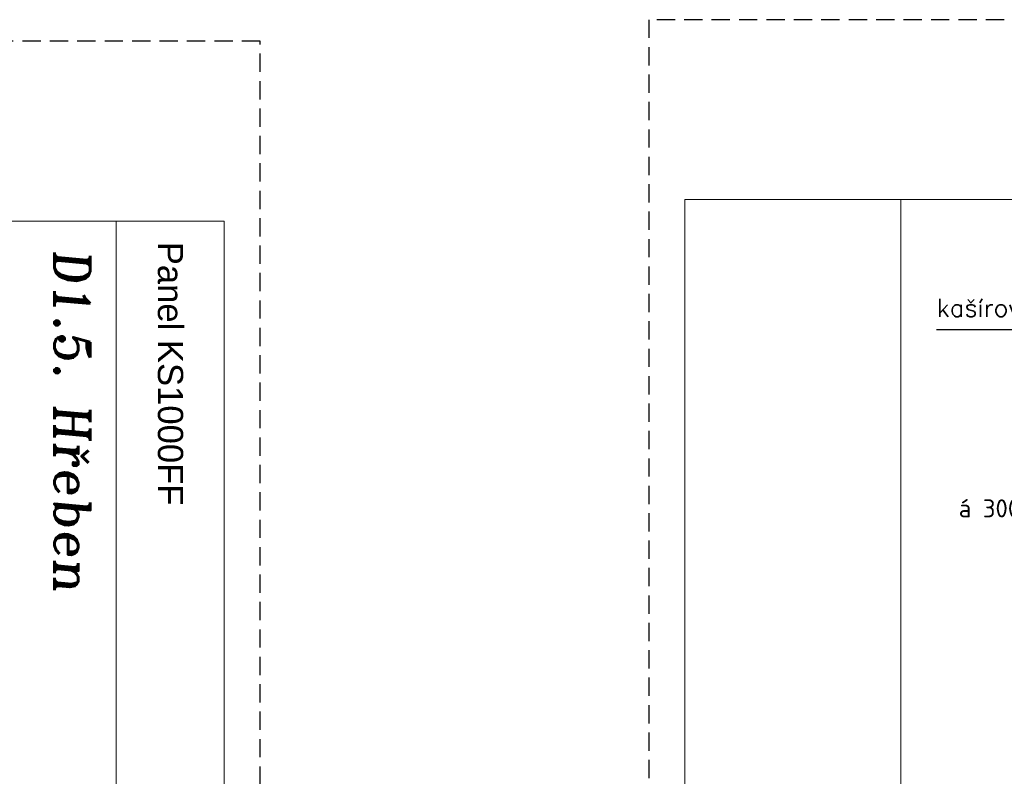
# Model space of a CAD drawing. Header units: millimetres. Extents: x -385852 to 238709, y -99680 to 201840.
# Tile 75 of 176: x 7133 to 7817, y -52331 to -51805. Entities that reach past the tile are written whole.
import ezdxf

# ---------------------------------------------------------------- set-up
doc = ezdxf.new("R2010")
doc.units = ezdxf.units.MM
doc.linetypes.add('DASHED', pattern=[19.05, 12.7, -6.35])
doc.layers.get('0').update_dxf_attribs({"color": 4})
for name, color, linetype, lineweight in [('KING_DET_dimension', 3, 'Continuous', 25), ('KING_DET_drawing frame', 7, 'Continuous', 20), ('KING_DET_text-note', 7, 'Continuous', 25), ('KING_DET_text-title', 140, 'Continuous', 50)]:
    doc.layers.add(name, color=color, linetype=linetype, lineweight=lineweight)
doc.layers.add('KING_DET_print frame', color=1, linetype='DASHED', lineweight=30, plot=False)
doc.styles.add('Nadpisy', font='romant.shx', dxfattribs={"oblique": 5, "height": 7.5})
doc.styles.get("Standard").update_dxf_attribs({"font": 'isocpeur.ttf', "height": 20})
doc.styles.add('Technický', font='technic_.ttf', dxfattribs={"width": 1.2, "height": 3.5})
doc.dimstyles.new('detaily_10', dxfattribs={"dimtxt": 20, "dimasz": 10, "dimexe": 10, "dimexo": 10, "dimgap": 5, "dimtad": 1, "dimdec": 0, "dimtxsty": 'Standard', "dimblk": 'ARCHTICK', "dimcen": 3, "dimazin": 0, "dimtfac": 1, "dimtdec": 0, "dimtmove": 0, "dimatfit": 0, "dimfxl": 0, "dimarcsym": 0})

# ---------------------------------------------------------------- blocks, each defined once
blk = doc.blocks.new('_ArchTick')
at = {"color": 0, "linetype": 'ByBlock', "const_width": 0.15}
blk.add_lwpolyline([(-0.5, -0.5), (0.5, 0.5)], dxfattribs=at)

msp = doc.modelspace()

# ---------------------------------------------------------------- linework, layer by layer
at = {"layer": 'KING_DET_drawing frame', "color": 7}
for p, q in [((7744.99999, -52830), (7744.99999, -51930)), ((7200.00001, -51945.00001), (7200.00001, -52845.00001))]:
    msp.add_line(p, q, dxfattribs=at)
for points in [[(9029.99999, -52830), (9029.99999, -51930), (7594.99999, -51930), (7594.99999, -52830)], [(7275.00001, -51945.00001), (7275.00001, -52845.00001), (5840.00001, -52845.00001), (5840.00001, -51945.00001)]]:
    msp.add_lwpolyline(points, close=True, dxfattribs=at)
at = {"layer": 'KING_DET_print frame', "color": 1}
for points in [[(7569.99999, -52855), (9054.99999, -52855), (9054.99999, -51805), (7569.99999, -51805)], [(5815.00001, -52870.00001), (7300.00001, -52870.00001), (7300.00001, -51820.00001), (5815.00001, -51820.00001)]]:
    msp.add_lwpolyline(points, close=True, dxfattribs=at)

# ---------------------------------------------------------------- texts
at = {"layer": 'KING_DET_text-note', "insert": (7237.63672, -51959.33186), "char_height": 17.5, "attachment_point": 4, "rotation": 270, "style": 'Technický'}
msp.add_mtext('{\\C7;Panel KS1000FF }', dxfattribs=at)
at = {"layer": 'KING_DET_text-note', "color": 7, "insert": (7769.81822, -52007.20618), "char_height": 12.5, "attachment_point": 4}
msp.add_mtext('{\\Fsimplex.shx|c238;kašírovaný plech}', dxfattribs=at)
at = {"layer": 'KING_DET_text-note', "color": 7, "insert": (7859.33167, -52138.31668), "char_height": 12.5, "width": 171.5, "attachment_point": 3}
msp.add_mtext('á 300 mm', dxfattribs=at)
at = {"layer": 'KING_DET_text-title', "style": 'Nadpisy', "oblique": 5}
msp.add_text('D1.5. Hřeben', height=25, rotation=270, dxfattribs=at).set_placement((7157.08056, -51964.67422))

# ---------------------------------------------------------------- leaders
at = {"layer": 'KING_DET_dimension', "annotation_type": 0, "has_hookline": 1, "hookline_direction": 1, "text_width": 155.95238}
msp.add_leader([(8005.20029, -52112.76784), (7940.7706, -52020.53951), (7930.7706, -52020.53951)], dimstyle='detaily_10', dxfattribs=at)

doc.saveas('drawing.dxf')
